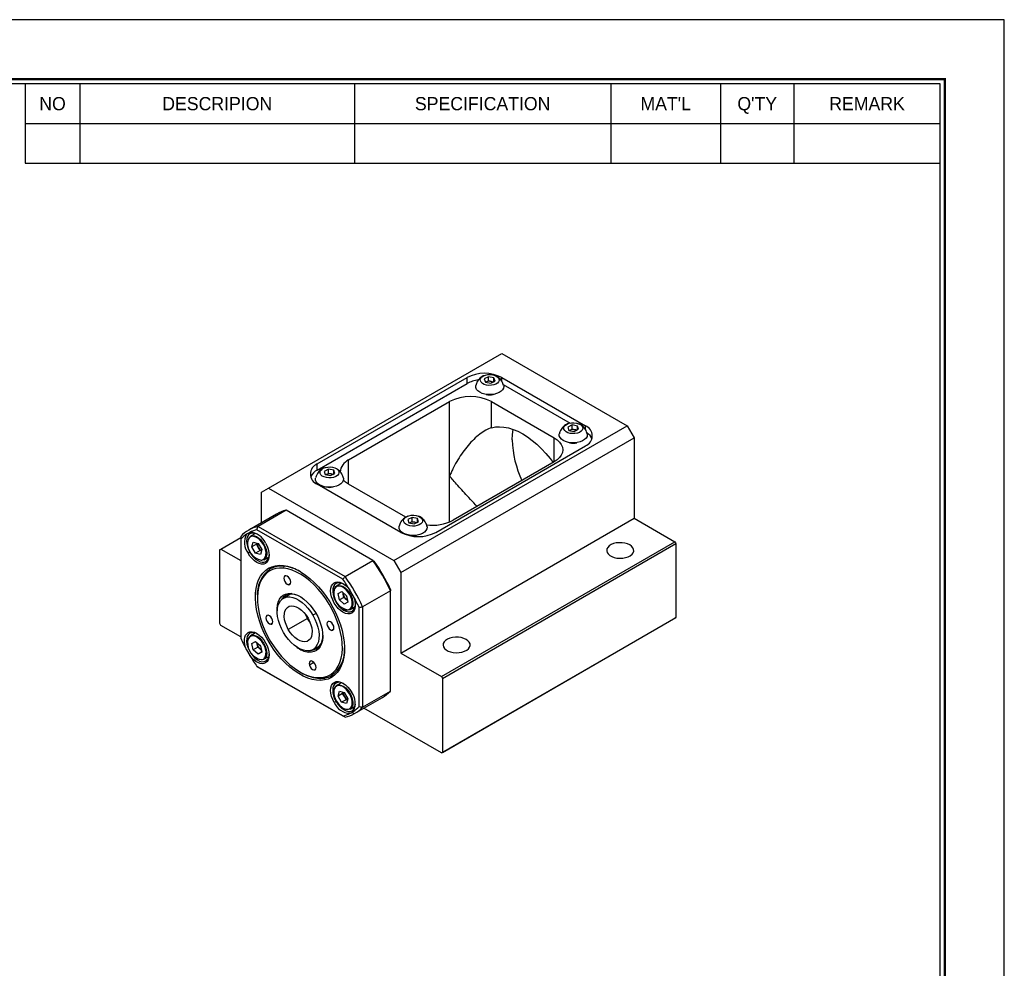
# Model space of a CAD drawing. Header units: millimetres. Extents: x 956 to 1370, y 446 to 738.
# Tile 8 of 8: x 1220 to 1370, y 594 to 738. Entities that reach past the tile are written whole.
import ezdxf
from ezdxf.enums import TextEntityAlignment as Align

# ---------------------------------------------------------------- set-up
doc = ezdxf.new("R2010")
doc.units = ezdxf.units.MM
doc.layers.add('Z5', color=7, linetype='Continuous')
doc.layers.add('Z7', color=7, linetype='Continuous')

# ---------------------------------------------------------------- blocks, each defined once
blk = doc.blocks.new('란표제')
at = {"layer": 'Z7', "color": 0}
for p, q in [((297, 210), (0, 210)), ((297, 0), (297, 210))]:
    blk.add_line(p, q, dxfattribs=at)
at = {"layer": 'Z7'}
for p, q in [((190, 203), (190, 194.34)), ((196, 203), (196, 194.34)), ((226, 203), (226, 194.34)), ((254, 203), (254, 194.34)), ((266, 203), (266, 194.34)), ((274, 203), (274, 194.34)), ((190, 198.67), (290, 198.67)), ((190, 194.34), (290, 194.34))]:
    blk.add_line(p, q, dxfattribs=at)
at = {"layer": 'Z7', "const_width": 0.25}
blk.add_lwpolyline([(290.5, 6.5), (290.5, 203.5), (10, 203.5), (10, 6.5)], close=True, dxfattribs=at)
at = {"layer": 'Z7'}
blk.add_lwpolyline([(290, 7), (290, 203), (10.5, 203), (10.5, 7)], close=True, dxfattribs=at)
at = {"layer": 'Z5', "ltscale": 0.5}
for tag, p, height in [('TITLE', (237.17, 24.41), 2.5), ('도번', (251.18, 15.64), 2.5), ('SCALE', (253.78, 9.55), 1.2), ('DATE', (277.02, 9.51), 1.2)]:
    blk.add_attdef(tag, p, '', height=height, dxfattribs=at)
at = {"layer": 'Z7'}
for s, p in [('NO', (193, 200.83)), ('DESCRIPION', (211, 200.83)), ('SPECIFICATION', (240, 200.83)), ("MAT'L", (260, 200.83)), ("Q'TY", (270, 200.83)), ('REMARK', (282, 200.83))]:
    blk.add_text(s, height=1.444, dxfattribs=at).set_placement(p, align=Align.MIDDLE_CENTER)
for tag, p in [('필렛', (179.25, 10.9)), ('모따기', (179.25, 8.3))]:
    blk.add_attdef(tag, text='', height=1.15, dxfattribs=at).set_placement(p, align=Align.MIDDLE_LEFT)

msp = doc.modelspace()

# ---------------------------------------------------------------- linework, layer by layer
for p, q in [((1257.4842, 667.0599), (1293.0163, 687.5721)), ((1293.0163, 687.5721), (1312.1082, 676.5506)), ((1264.9083, 670.7334), (1287.7136, 683.8986)), ((1287.7136, 682.98), (1287.7136, 683.8986)), ((1290.9989, 684.0222), (1290.3427, 683.696)), ((1291.8164, 683.8573), (1290.9989, 684.0222)), ((1290.9989, 683.3853), (1290.9989, 684.0222)), ((1293.0154, 683.8988), (1305.7452, 676.5501)), ((1293.0154, 683.3389), (1293.0154, 683.8988)), ((1264.9083, 669.8148), (1287.7136, 682.98)), ((1290.3427, 683.696), (1290.504, 683.2048)), ((1290.504, 683.2048), (1291.3215, 683.0398)), ((1290.5977, 683.1859), (1290.6708, 683.2222)), ((1290.604, 683.1846), (1290.6708, 683.2222)), ((1290.6708, 683.2222), (1290.9989, 683.3853)), ((1290.9989, 683.3853), (1291.4076, 683.3029)), ((1291.3215, 683.0398), (1291.9777, 683.3661)), ((1291.4076, 683.3029), (1291.7227, 683.2393)), ((1291.9777, 683.3661), (1291.8164, 683.8573)), ((1291.8164, 683.2859), (1291.8164, 683.8573)), ((1293.2232, 682.8603), (1303.4226, 676.9723)), ((1269.6818, 671.3459), (1285.0614, 680.2243)), ((1285.0614, 668.8948), (1285.0614, 680.2243)), ((1291.4254, 680.2243), (1300.9713, 674.7136)), ((1291.4254, 676.2437), (1291.4254, 680.2243)), ((1276.5761, 656.0384), (1312.1082, 676.5506)), ((1303.7268, 676.6746), (1303.0706, 676.3483)), ((1304.5443, 676.5096), (1303.7268, 676.6746)), ((1303.7268, 676.0377), (1303.7268, 676.6746)), ((1304.7056, 676.0184), (1304.5443, 676.5096)), ((1304.5443, 675.9382), (1304.5443, 676.5096)), ((1305.7452, 675.988), (1305.7452, 676.5501)), ((1312.1082, 676.5506), (1313.1689, 674.7135)), ((1303.0706, 676.3483), (1303.2319, 675.8571)), ((1303.2319, 675.8571), (1304.0494, 675.6922)), ((1303.3256, 675.8382), (1303.3987, 675.8745)), ((1303.3319, 675.8369), (1303.3987, 675.8745)), ((1303.3987, 675.8745), (1303.7268, 676.0377)), ((1303.7268, 676.0377), (1304.1356, 675.9552)), ((1304.0494, 675.6922), (1304.7056, 676.0184)), ((1304.1356, 675.9552), (1304.4506, 675.8916)), ((1277.6368, 654.2013), (1313.1689, 674.7135)), ((1282.9401, 660.3245), (1305.7443, 673.4891)), ((1300.9713, 671.0397), (1300.9713, 674.7136)), ((1313.1689, 674.7135), (1313.1689, 662.4654)), ((1264.9083, 669.8148), (1264.9083, 670.7334)), ((1269.6818, 667.672), (1269.6818, 671.3459)), ((1300.9713, 671.0397), (1285.5917, 662.1613)), ((1266.6037, 669.9392), (1265.9475, 669.6129)), ((1265.9475, 669.6129), (1266.1088, 669.1217)), ((1266.1088, 669.1217), (1266.9263, 668.9568)), ((1266.2025, 669.1028), (1266.2756, 669.1392)), ((1266.2088, 669.1016), (1266.2756, 669.1392)), ((1266.2756, 669.1392), (1266.6037, 669.3023)), ((1267.4212, 669.7742), (1266.6037, 669.9392)), ((1266.6037, 669.3023), (1266.6037, 669.9392)), ((1266.6037, 669.3023), (1267.0125, 669.2198)), ((1266.9263, 668.9568), (1267.5825, 669.283)), ((1267.0125, 669.2198), (1267.3275, 669.1563)), ((1267.5825, 669.283), (1267.4212, 669.7742)), ((1267.4212, 669.2028), (1267.4212, 669.7742)), ((1285.0614, 661.8993), (1285.0614, 668.8948)), ((1277.6373, 660.3242), (1264.9083, 667.6725)), ((1278.3955, 662.6417), (1269.6818, 667.672)), ((1256.4236, 666.4474), (1257.4842, 667.0599)), ((1256.4236, 661.797), (1256.4236, 666.4474)), ((1257.4842, 667.0599), (1276.5761, 656.0384)), ((1258.7032, 663.113), (1254.4605, 660.6638)), ((1260.1412, 663.6889), (1255.8985, 661.2397)), ((1273.3888, 656.0412), (1260.1412, 663.6889)), ((1277.6368, 641.9531), (1313.1689, 662.4654)), ((1279.3316, 662.5915), (1278.6754, 662.2653)), ((1278.6754, 662.2653), (1278.8367, 661.7741)), ((1278.8367, 661.7741), (1279.6542, 661.6091)), ((1278.9304, 661.7552), (1279.0035, 661.7915)), ((1278.9368, 661.7539), (1279.0035, 661.7915)), ((1279.0035, 661.7915), (1279.3316, 661.9546)), ((1280.1491, 662.4266), (1279.3316, 662.5915)), ((1279.3316, 661.9546), (1279.3316, 662.5915)), ((1279.3316, 661.9546), (1279.7404, 661.8721)), ((1279.6542, 661.6091), (1280.3105, 661.9354)), ((1279.7404, 661.8721), (1280.0554, 661.8086)), ((1280.3105, 661.9354), (1280.1491, 662.4266)), ((1280.1491, 661.8552), (1280.1491, 662.4266)), ((1313.1689, 662.4654), (1319.3738, 658.8834)), ((1254.6298, 660.3198), (1254.1421, 660.0382)), ((1255.4722, 660.1653), (1254.7166, 659.7291)), ((1268.7955, 653.182), (1255.7189, 660.731)), ((1255.8985, 661.2397), (1269.1462, 653.592)), ((1250.2187, 657.7813), (1253.2416, 659.5263)), ((1253.2416, 659.3005), (1253.2416, 644.2)), ((1254.9539, 658.1174), (1255.1574, 658.852)), ((1255.6433, 658.5154), (1254.9539, 658.1174)), ((1255.1574, 658.852), (1255.8983, 658.6468)), ((1255.6433, 658.5154), (1255.6953, 658.703)), ((1255.9119, 658.0455), (1255.6433, 658.5154)), ((1255.8983, 658.6468), (1256.4355, 657.707)), ((1283.8416, 638.3712), (1319.3738, 658.8834)), ((1284.0007, 638.0956), (1319.5328, 658.6078)), ((1319.3738, 658.8834), (1319.4533, 658.7456)), ((1319.4533, 658.7456), (1319.5328, 658.6078)), ((1319.5328, 658.6078), (1319.5328, 647.3396)), ((1250.0596, 657.6894), (1250.1392, 657.7353)), ((1250.0596, 646.4211), (1250.0596, 657.6894)), ((1250.1392, 657.7353), (1250.2187, 657.7813)), ((1250.2187, 657.7813), (1253.2416, 656.0362)), ((1254.635, 657.3003), (1254.3635, 657.1435)), ((1255.4911, 657.1776), (1254.9539, 658.1174)), ((1256.1806, 657.5756), (1255.4911, 657.1776)), ((1256.232, 656.9725), (1255.4911, 657.1776)), ((1256.1806, 657.5756), (1255.9119, 658.0455)), ((1256.3835, 657.5194), (1256.1806, 657.5756)), ((1256.4355, 657.707), (1256.232, 656.9725)), ((1256.7789, 656.1566), (1257.5345, 656.5928)), ((1269.1462, 653.592), (1273.3888, 656.0412)), ((1276.5761, 656.0384), (1277.6368, 654.2013)), ((1257.7288, 654.7565), (1257.4572, 654.8595)), ((1259.7836, 654.8774), (1259.8819, 655.1741)), ((1277.6368, 654.2013), (1277.6368, 641.9531)), ((1260.821, 652.5164), (1260.5338, 652.3505)), ((1267.76, 652.5381), (1267.4885, 652.6411)), ((1268.5972, 652.5884), (1267.8416, 652.1522)), ((1260.8228, 650.9136), (1259.7422, 650.2898)), ((1261.1491, 650.9058), (1260.9292, 651.0188)), ((1268.0818, 650.9964), (1268.627, 651.302)), ((1268.2745, 650.0297), (1268.0818, 650.9964)), ((1268.627, 651.302), (1269.3649, 650.641)), ((1268.8676, 650.911), (1268.825, 651.1247)), ((1268.9639, 650.4277), (1268.8676, 650.911)), ((1270.3723, 650.6687), (1269.8846, 651.5135)), ((1276.0458, 651.4392), (1271.8031, 648.99)), ((1276.0458, 636.1413), (1276.0458, 651.4392)), ((1255.7872, 650.4644), (1255.7872, 650.2807)), ((1268.9639, 650.4277), (1268.2745, 650.0297)), ((1269.0124, 649.3686), (1268.2745, 650.0297)), ((1269.3328, 650.0971), (1268.9639, 650.4277)), ((1269.556, 649.6824), (1269.0124, 649.3686)), ((1269.5576, 649.6743), (1269.0124, 649.3686)), ((1269.5039, 649.9439), (1269.3328, 650.0971)), ((1269.3649, 650.641), (1269.5576, 649.6743)), ((1264.7135, 647.964), (1264.242, 647.6919)), ((1269.8061, 648.6099), (1269.8768, 648.6557)), ((1269.9039, 648.5797), (1270.6595, 649.0159)), ((1270.1975, 648.3162), (1270.151, 648.0295)), ((1271.2728, 633.7908), (1271.2728, 648.8913)), ((1271.8031, 648.99), (1271.8031, 633.6921)), ((1250.2187, 646.1456), (1250.0596, 646.4211)), ((1258.0918, 646.4918), (1257.8046, 646.3259)), ((1263.4089, 647.2102), (1260.492, 645.5264)), ((1283.8416, 626.7355), (1319.3738, 647.2477)), ((1284.0007, 626.8273), (1319.5328, 647.3396)), ((1319.5328, 647.3396), (1319.3738, 647.2477)), ((1253.2416, 644.4005), (1250.2187, 646.1456)), ((1254.635, 644.9587), (1254.3635, 645.0618)), ((1255.4722, 645.009), (1254.7166, 644.5728)), ((1267.4026, 645.5653), (1267.1153, 645.3995)), ((1254.8101, 644.5277), (1254.7083, 644.4814)), ((1254.9568, 643.417), (1255.502, 643.7227)), ((1255.1495, 642.4503), (1254.9568, 643.417)), ((1255.502, 643.7227), (1256.2399, 643.0616)), ((1255.7426, 643.3317), (1255.7, 643.5453)), ((1254.1421, 642.4226), (1254.6298, 641.5778)), ((1255.8389, 642.8483), (1255.1495, 642.4503)), ((1255.8874, 641.7893), (1255.1495, 642.4503)), ((1255.8389, 642.8483), (1255.7426, 643.3317)), ((1256.2078, 642.5178), (1255.8389, 642.8483)), ((1256.431, 642.1031), (1255.8874, 641.7893)), ((1256.4326, 642.0949), (1255.8874, 641.7893)), ((1256.3789, 642.3646), (1256.2078, 642.5178)), ((1256.2399, 643.0616), (1256.4326, 642.0949)), ((1263.6608, 642.3006), (1263.5852, 642.0725)), ((1264.2419, 642.4953), (1265.3224, 643.1191)), ((1277.6368, 641.9531), (1283.8416, 638.3712)), ((1256.7789, 641.0004), (1257.5345, 641.4366)), ((1257.0725, 640.7369), (1257.026, 640.4502)), ((1264.3862, 640.5066), (1263.6933, 640.1066)), ((1255.7189, 639.9093), (1268.7955, 632.3602)), ((1269.1462, 632.1578), (1255.8985, 639.8055)), ((1262.2561, 639.0749), (1262.4152, 638.983)), ((1264.7308, 638.2139), (1264.9507, 638.1009)), ((1267.1038, 638.5185), (1267.0572, 638.2318)), ((1268.5972, 637.4321), (1267.8416, 636.9959)), ((1283.8416, 638.3712), (1283.9212, 638.2334)), ((1283.9212, 638.2334), (1284.0007, 638.0956)), ((1284.0007, 638.0956), (1284.0007, 626.8273)), ((1268.0789, 635.3842), (1268.2824, 636.1188)), ((1268.2824, 636.1188), (1269.0233, 635.9137)), ((1268.7683, 635.7822), (1268.8203, 635.9699)), ((1269.0233, 635.9137), (1269.5605, 634.9739)), ((1271.8031, 633.6921), (1276.0458, 636.1413)), ((1267.76, 634.5671), (1267.4885, 634.4103)), ((1268.7683, 635.7822), (1268.0789, 635.3842)), ((1268.6161, 634.4445), (1268.0789, 635.3842)), ((1269.3056, 634.8425), (1268.6161, 634.4445)), ((1269.357, 634.2393), (1268.6161, 634.4445)), ((1269.0369, 635.3124), (1268.7683, 635.7822)), ((1269.3056, 634.8425), (1269.0369, 635.3124)), ((1269.5085, 634.7863), (1269.3056, 634.8425)), ((1269.5605, 634.9739), (1269.357, 634.2393)), ((1270.5849, 632.7341), (1274.8275, 635.1833)), ((1269.9039, 633.4235), (1270.6595, 633.8597)), ((1283.8416, 626.7355), (1272.0177, 633.5612)), ((1270.1548, 632.8972), (1270.5849, 632.7341)), ((1284.0007, 626.8273), (1283.8416, 626.7355))]:
    msp.add_line(p, q)
at = {"flags": 128}
for points in [[(1290.8913, 684.3499), (1291.2676, 684.3622), (1291.6365, 684.3178), (1291.973, 684.2198), (1292.2542, 684.0749), (1292.4607, 683.8929), (1292.5787, 683.6863), (1292.5999, 683.4691), (1292.5231, 683.2561), (1292.3534, 683.0618), (1292.1023, 682.8995), (1291.7871, 682.7802), (1291.4291, 682.7122), (1291.0528, 682.6999), (1290.6839, 682.7442), (1290.3473, 682.8422), (1290.0662, 682.9871), (1289.8596, 683.1691), (1289.7417, 683.3758), (1289.7204, 683.593), (1289.7973, 683.806), (1289.967, 684.0003), (1290.218, 684.1626), (1290.5333, 684.2818), (1290.8913, 684.3499)], [(1293.2811, 682.6738), (1293.297, 682.5513), (1293.2585, 682.2854), (1293.1219, 682.0305), (1292.8935, 681.7985), (1292.5841, 681.6003), (1292.2081, 681.4451), (1291.7831, 681.3402), (1291.329, 681.2905), (1290.8669, 681.2983), (1290.4186, 681.3633), (1290.005, 681.4823), (1289.6454, 681.65), (1289.3566, 681.8583), (1289.1522, 682.0976), (1289.0416, 682.3567), (1289.0301, 682.6234), (1289.04, 682.6771)], [(1291.4254, 676.2437), (1292.0297, 676.3697), (1292.6693, 676.4094), (1293.3386, 676.3623), (1294.0322, 676.2289), (1294.744, 676.0103), (1295.4681, 675.7083), (1296.1983, 675.3255), (1296.9286, 674.8652), (1297.6527, 674.3311), (1298.3645, 673.7279), (1299.058, 673.0606), (1299.7274, 672.3348), (1300.3669, 671.5568), (1300.8178, 670.9511)], [(1303.6192, 677.0022), (1303.9955, 677.0145), (1304.3644, 676.9702), (1304.701, 676.8722), (1304.9821, 676.7273), (1305.1887, 676.5453), (1305.3066, 676.3386), (1305.3279, 676.1214), (1305.251, 675.9084), (1305.0813, 675.7141), (1304.8303, 675.5518), (1304.515, 675.4326), (1304.157, 675.3645), (1303.7808, 675.3522), (1303.4118, 675.3966), (1303.0753, 675.4946), (1302.7941, 675.6395), (1302.5876, 675.8215), (1302.4696, 676.0281), (1302.4484, 676.2453), (1302.5252, 676.4583), (1302.6949, 676.6526), (1302.946, 676.8149), (1303.2612, 676.9342), (1303.6192, 677.0022)], [(1294.6073, 674.4056), (1294.6413, 675.2336), (1294.742, 676.011)], [(1306.0091, 675.3261), (1306.025, 675.2036), (1305.9864, 674.9377), (1305.8498, 674.6828), (1305.6214, 674.4508), (1305.312, 674.2526), (1304.936, 674.0974), (1304.511, 673.9925), (1304.0569, 673.9428), (1303.5949, 673.9506), (1303.1466, 674.0156), (1302.7329, 674.1347), (1302.3733, 674.3023), (1302.0846, 674.5106), (1301.8801, 674.7499), (1301.7695, 675.009), (1301.7581, 675.2758), (1301.7679, 675.3294)], [(1300.9713, 674.7136), (1301.4299, 674.4036), (1301.7988, 674.056), (1302.0691, 673.6794), (1302.2339, 673.283), (1302.2893, 672.8766), (1302.2339, 672.4703), (1302.0691, 672.0739), (1301.7988, 671.6973), (1301.4299, 671.3497), (1300.9713, 671.0397)], [(1266.4961, 670.2669), (1266.8724, 670.2791), (1267.2413, 670.2348), (1267.5779, 670.1368), (1267.859, 669.9919), (1268.0655, 669.8099), (1268.1835, 669.6032), (1268.2048, 669.386), (1268.1279, 669.173), (1267.9582, 668.9787), (1267.7071, 668.8165), (1267.3919, 668.6972), (1267.0339, 668.6291), (1266.6576, 668.6168), (1266.2887, 668.6612), (1265.9522, 668.7592), (1265.671, 668.9041), (1265.4645, 669.0861), (1265.3465, 669.2927), (1265.3253, 669.51), (1265.4021, 669.723), (1265.5718, 669.9172), (1265.8229, 670.0795), (1266.1381, 670.1988), (1266.4961, 670.2669)], [(1268.886, 668.5907), (1268.9018, 668.4682), (1268.8633, 668.2023), (1268.7267, 667.9474), (1268.4983, 667.7154), (1268.1889, 667.5172), (1267.8129, 667.362), (1267.3879, 667.2571), (1266.9338, 667.2074), (1266.4718, 667.2152), (1266.0235, 667.2802), (1265.6098, 667.3993), (1265.2502, 667.5669), (1264.9614, 667.7753), (1264.757, 668.0146), (1264.6464, 668.2736), (1264.6349, 668.5404), (1264.6448, 668.5941)], [(1269.6818, 667.672), (1269.2232, 667.982), (1268.8877, 668.2925)], [(1279.224, 662.9192), (1279.6003, 662.9315), (1279.9693, 662.8871), (1280.3058, 662.7891), (1280.5869, 662.6442), (1280.7935, 662.4622), (1280.9114, 662.2556), (1280.9327, 662.0383), (1280.8558, 661.8253), (1280.6861, 661.6311), (1280.4351, 661.4688), (1280.1198, 661.3495), (1279.7619, 661.2815), (1279.3856, 661.2692), (1279.0166, 661.3135), (1278.6801, 661.4115), (1278.399, 661.5564), (1278.1924, 661.7384), (1278.0744, 661.9451), (1278.0532, 662.1623), (1278.13, 662.3753), (1278.2997, 662.5696), (1278.5508, 662.7319), (1278.866, 662.8511), (1279.224, 662.9192)], [(1254.635, 660.115), (1254.4207, 659.9371), (1254.2614, 659.685), (1254.1633, 659.3682), (1254.1302, 658.9991), (1254.1633, 658.5917), (1254.2614, 658.1617), (1254.4207, 657.7256), (1254.635, 657.3003)], [(1281.6139, 661.2431), (1281.6298, 661.1205), (1281.5912, 660.8546), (1281.4546, 660.5997), (1281.2262, 660.3678), (1280.9168, 660.1695), (1280.5408, 660.0144), (1280.1158, 659.9095), (1279.6617, 659.8598), (1279.1997, 659.8676), (1278.7514, 659.9325), (1278.3378, 660.0516), (1277.9782, 660.2192), (1277.6894, 660.4276), (1277.4849, 660.6669), (1277.3744, 660.926), (1277.3629, 661.1927), (1277.3727, 661.2464)], [(1256.6957, 658.4734), (1256.4511, 658.8433), (1256.1686, 659.1665), (1255.8623, 659.4267), (1255.5476, 659.6111), (1255.2403, 659.7102), (1254.9558, 659.7192), (1254.7083, 659.6376), (1254.5103, 659.4695), (1254.3716, 659.2233), (1254.2994, 658.9113), (1254.2972, 658.8901)], [(1257.026, 658.681), (1257.2601, 658.2164), (1257.4341, 657.7401), (1257.5412, 657.2704), (1257.5774, 656.8254), (1257.5412, 656.4221), (1257.4341, 656.0761), (1257.2601, 655.8007), (1257.026, 655.6064), (1256.7407, 655.5008), (1256.4152, 655.4878), (1256.062, 655.5679), (1255.6947, 655.7382), (1255.3274, 655.992), (1254.9742, 656.3196), (1254.6487, 656.7084), (1254.3635, 657.1435)], [(1254.7166, 659.7291), (1254.7818, 659.7623), (1255.0393, 659.8239), (1255.3299, 659.7976), (1255.6401, 659.6845), (1255.9552, 659.49), (1256.2607, 659.2232), (1256.5422, 658.8965), (1256.7865, 658.5252)], [(1256.3595, 656.0986), (1256.4336, 656.1052), (1256.6811, 656.1868), (1256.8791, 656.355), (1257.0178, 656.6012), (1257.09, 656.9131), (1257.0924, 657.2752), (1257.0246, 657.6692), (1256.8901, 658.0754), (1256.6957, 658.4734)], [(1256.7865, 658.5252), (1256.9823, 658.1267), (1257.1203, 657.7196), (1257.1942, 657.3229), (1257.2004, 656.9552), (1257.1387, 656.6337), (1257.012, 656.3734), (1256.8261, 656.1865), (1256.7789, 656.1566)], [(1312.506, 658.4089), (1312.1584, 658.5702), (1311.7588, 658.6846), (1311.326, 658.7467), (1310.8802, 658.7537), (1310.4422, 658.7052), (1310.0325, 658.6034), (1309.6703, 658.4532), (1309.3724, 658.2616), (1309.1529, 658.0375), (1309.022, 657.7913), (1308.9858, 657.5347), (1309.046, 657.2796), (1309.1998, 657.0379), (1309.44, 656.821), (1309.7554, 656.6389), (1310.1312, 656.5003), (1310.5498, 656.4115), (1310.9917, 656.3767), (1311.4362, 656.3976), (1311.8626, 656.4732), (1312.2508, 656.5999), (1312.5828, 656.7718), (1312.843, 656.981), (1313.0192, 657.2175), (1313.1033, 657.4703), (1313.0912, 657.7277), (1312.9836, 657.9775), (1312.7854, 658.2082), (1312.506, 658.4089)], [(1254.635, 657.3003), (1254.8962, 656.902), (1255.1942, 656.546), (1255.5175, 656.2461), (1255.8538, 656.0138), (1256.1901, 655.8579), (1256.5134, 655.7845), (1256.8114, 655.7964), (1257.0725, 655.8931)], [(1267.0572, 638.2318), (1266.547, 637.994), (1265.9927, 637.844), (1265.4001, 637.7833), (1264.7753, 637.8125), (1264.1246, 637.9313), (1263.4548, 638.1385), (1262.7727, 638.4319), (1262.0852, 638.8086), (1261.3996, 639.2648), (1260.7227, 639.7956), (1260.0616, 640.3957), (1259.4231, 641.0589), (1258.8136, 641.7784), (1258.2394, 642.5468), (1257.7065, 643.3562), (1257.2202, 644.1984), (1256.7857, 645.0647), (1256.4073, 645.9461), (1256.0889, 646.8337), (1255.8338, 647.7184), (1255.6447, 648.591), (1255.5234, 649.4427), (1255.4712, 650.2646), (1255.4886, 651.0483), (1255.5754, 651.7859), (1255.7309, 652.4696), (1255.9533, 653.0926), (1256.2404, 653.6484), (1256.5892, 654.1313), (1256.9962, 654.5364), (1257.4572, 654.8595)], [(1259.7836, 654.8774), (1259.1722, 654.8939), (1258.5946, 654.819), (1258.0572, 654.6534), (1257.5658, 654.399), (1257.1257, 654.0586), (1256.7419, 653.6358), (1256.4186, 653.1354), (1256.1591, 652.5628), (1255.9665, 651.9242), (1255.8429, 651.2267), (1255.7895, 650.4779), (1255.8069, 649.6861), (1255.895, 648.8598), (1256.0529, 648.0082), (1256.2787, 647.1405), (1256.57, 646.2664), (1256.9236, 645.3953), (1257.3357, 644.5368), (1257.8017, 643.7003), (1258.3165, 642.895), (1258.8744, 642.1296), (1259.4695, 641.4127), (1260.095, 640.752), (1260.7443, 640.1548), (1261.4102, 639.6276), (1262.0853, 639.1762), (1262.7623, 638.8055), (1263.4338, 638.5197), (1264.0923, 638.3217), (1264.7308, 638.2139)], [(1257.4572, 654.8595), (1257.9674, 655.0973), (1258.5217, 655.2473), (1259.1143, 655.308), (1259.7391, 655.2788), (1260.3898, 655.16), (1261.0596, 654.9528), (1261.7417, 654.6594), (1262.4292, 654.2826), (1263.1148, 653.8265), (1263.7917, 653.2957), (1264.4528, 652.6956), (1265.0913, 652.0324), (1265.7008, 651.3129), (1266.275, 650.5445), (1266.8079, 649.7351), (1267.2942, 648.8929), (1267.7287, 648.0266), (1268.1071, 647.1452), (1268.4255, 646.2575), (1268.6806, 645.3729), (1268.8697, 644.5003), (1268.991, 643.6486), (1269.0432, 642.8267), (1269.0258, 642.043), (1268.939, 641.3054), (1268.7835, 640.6217), (1268.5611, 639.9987), (1268.274, 639.4429), (1267.9252, 638.96), (1267.5182, 638.5549), (1267.0572, 638.2318)], [(1264.7308, 638.2139), (1265.3422, 638.1974), (1265.9198, 638.2723), (1266.4572, 638.4379), (1266.9486, 638.6923), (1267.3887, 639.0327), (1267.7725, 639.4555), (1268.0958, 639.9559), (1268.3553, 640.5285), (1268.5479, 641.1671), (1268.6715, 641.8646), (1268.7249, 642.6134), (1268.7075, 643.4052), (1268.6194, 644.2315), (1268.4615, 645.0831), (1268.2357, 645.9508), (1267.9444, 646.8249), (1267.5908, 647.696), (1267.1787, 648.5545), (1266.7127, 649.391), (1266.1979, 650.1963), (1265.64, 650.9616), (1265.0449, 651.6786), (1264.4194, 652.3393), (1263.7701, 652.9365), (1263.1042, 653.4637), (1262.4291, 653.9151), (1261.7521, 654.2858), (1261.0806, 654.5716), (1260.4221, 654.7696), (1259.7836, 654.8774)], [(1260.1283, 653.7164), (1259.9562, 653.6831), (1259.8412, 653.5509), (1259.8007, 653.3399), (1259.841, 653.0822), (1259.9559, 652.8172), (1260.1279, 652.585), (1260.3308, 652.4212), (1260.5338, 652.3505)], [(1260.5338, 652.3505), (1260.7059, 652.3839), (1260.8209, 652.5161), (1260.8614, 652.7271), (1260.8211, 652.9847), (1260.7062, 653.2498), (1260.5342, 653.4819), (1260.3312, 653.6458), (1260.1283, 653.7164)], [(1270.151, 648.0295), (1269.8657, 647.9239), (1269.5402, 647.9109), (1269.187, 647.991), (1268.8197, 648.1613), (1268.4524, 648.4151), (1268.0992, 648.7427), (1267.7737, 649.1315), (1267.4885, 649.5666), (1267.2543, 650.0312), (1267.0803, 650.5075), (1266.9732, 650.9772), (1266.937, 651.4222), (1266.9732, 651.8254), (1267.0803, 652.1714), (1267.2543, 652.4468), (1267.4885, 652.6411)], [(1267.76, 652.5381), (1267.5333, 652.3457), (1267.3697, 652.0693), (1267.2764, 651.7213), (1267.2576, 651.3166), (1267.314, 650.8731), (1267.4431, 650.4101), (1267.6393, 649.9479), (1267.8941, 649.5066), (1268.1963, 649.1055), (1268.5327, 648.7622), (1268.8886, 648.4917), (1269.2484, 648.3057), (1269.5965, 648.2125), (1269.9175, 648.216), (1270.1975, 648.3162)], [(1267.4885, 652.6411), (1267.738, 652.7391), (1268.0199, 652.7651), (1268.3258, 652.7183), (1268.6465, 652.6001), (1268.9724, 652.414), (1269.2937, 652.1657), (1269.6009, 651.8624), (1269.8846, 651.5135)], [(1258.8178, 647.9696), (1258.8033, 648.1123), (1258.7858, 648.6944), (1258.839, 649.2327), (1258.9617, 649.7163), (1259.1516, 650.1354), (1259.4046, 650.4814), (1259.7158, 650.7473), (1260.0787, 650.9276), (1260.4859, 651.0188), (1260.9292, 651.0188)], [(1260.9292, 651.0188), (1261.3995, 650.9278), (1261.8872, 650.7477), (1262.3826, 650.4819), (1262.8753, 650.1361), (1263.3555, 649.7171), (1263.8133, 649.2336), (1264.2394, 648.6953), (1264.6252, 648.1133), (1264.9628, 647.4994), (1265.2453, 646.8661), (1265.467, 646.2263), (1265.6233, 645.5929), (1265.7111, 644.979), (1265.7286, 644.3969), (1265.6754, 643.8586), (1265.5527, 643.375), (1265.3628, 642.9559), (1265.1098, 642.6099), (1264.7986, 642.344), (1264.4357, 642.1637), (1264.0285, 642.0725), (1263.5852, 642.0725)], [(1267.4146, 651.1768), (1267.4152, 651.2654), (1267.4601, 651.5999), (1267.571, 651.8768), (1267.7428, 652.083), (1267.9674, 652.2089), (1268.2344, 652.2487), (1268.5312, 652.2004), (1268.844, 652.0663), (1269.1581, 651.8528), (1269.4589, 651.5697), (1269.7323, 651.2303), (1269.9654, 650.8505), (1270.1475, 650.4481), (1270.27, 650.0418), (1270.3272, 649.6506), (1270.3163, 649.293), (1270.2379, 648.9854), (1270.0957, 648.7425), (1269.8964, 648.5754), (1269.8964, 648.5754)], [(1269.8768, 648.6557), (1270.0041, 648.7781), (1270.1428, 649.0243), (1270.215, 649.3362), (1270.2174, 649.6983), (1270.1496, 650.0923), (1270.0151, 650.4985), (1269.8207, 650.8965), (1269.5761, 651.2664), (1269.2936, 651.5896), (1268.9873, 651.8498), (1268.6726, 652.0342), (1268.3653, 652.1333), (1268.0808, 652.1423), (1267.8827, 652.0858)], [(1268.8676, 650.911), (1268.8513, 651.0188), (1268.8463, 651.1056)], [(1259.742, 645.0932), (1259.4318, 645.6886), (1259.1788, 646.2997), (1258.9886, 646.9128), (1258.8655, 647.5143), (1258.8123, 648.0908), (1258.8301, 648.6293), (1258.9185, 649.1179), (1259.0756, 649.5456), (1259.2978, 649.9028), (1259.5802, 650.1817), (1259.9165, 650.3759), (1260.2991, 650.4811), (1260.7196, 650.495), (1261.1685, 650.4172), (1261.6358, 650.2496), (1262.111, 649.9957), (1262.5836, 649.6614), (1263.043, 649.2541), (1263.4789, 648.7829), (1263.8816, 648.2582), (1264.242, 647.6919)], [(1269.2905, 650.7076), (1269.3687, 650.5707), (1269.3835, 650.5478)], [(1269.4978, 649.9745), (1269.4178, 650.0279), (1269.3328, 650.0971)], [(1270.3723, 650.6687), (1270.5327, 650.2485), (1270.6417, 649.8309), (1270.6962, 649.4284), (1270.6944, 649.0531), (1270.6364, 648.7162), (1270.524, 648.4279), (1270.3606, 648.1967), (1270.151, 648.0295)], [(1260.492, 645.5264), (1260.242, 646.0185), (1260.0515, 646.5234), (1259.9271, 647.0238), (1259.873, 647.5027), (1259.8911, 647.9439), (1259.9807, 648.3322), (1260.1388, 648.6544), (1260.36, 648.8996), (1260.6368, 649.0595), (1260.9598, 649.1285), (1261.3179, 649.1044), (1261.699, 648.9879), (1262.09, 648.783), (1262.4777, 648.4967), (1262.8489, 648.1388), (1263.1909, 647.7214), (1263.492, 647.2588)], [(1269.5103, 648.5232), (1269.5586, 648.5283), (1269.8061, 648.6099)], [(1257.3991, 647.6918), (1257.227, 647.6585), (1257.1119, 647.5263), (1257.0715, 647.3153), (1257.1118, 647.0576), (1257.2267, 646.7926), (1257.3987, 646.5605), (1257.6016, 646.3966), (1257.8046, 646.3259)], [(1257.8046, 646.3259), (1257.9767, 646.3593), (1258.0917, 646.4915), (1258.1321, 646.7025), (1258.0918, 646.9601), (1257.977, 647.2252), (1257.8049, 647.4573), (1257.602, 647.6212), (1257.3991, 647.6918)], [(1264.242, 647.6919), (1264.5522, 647.0965), (1264.8053, 646.4855), (1264.9955, 645.8723), (1265.1185, 645.2708), (1265.1718, 644.6943), (1265.154, 644.1558), (1265.0656, 643.6672), (1264.9085, 643.2395), (1264.6863, 642.8823), (1264.4039, 642.6034), (1264.0676, 642.4093), (1263.685, 642.304), (1263.2645, 642.2902), (1262.8156, 642.3679), (1262.3483, 642.5356), (1261.8731, 642.7894), (1261.4005, 643.1237), (1260.9411, 643.531), (1260.5052, 644.0023), (1260.1025, 644.5269), (1259.742, 645.0932)], [(1263.492, 647.2588), (1263.7421, 646.7666), (1263.9326, 646.2618), (1264.057, 645.7613), (1264.1111, 645.2824), (1264.093, 644.8413), (1264.0034, 644.453), (1263.8453, 644.1307), (1263.624, 643.8855), (1263.3472, 643.7257), (1263.0243, 643.6566), (1262.6662, 643.6808), (1262.2851, 643.7972), (1261.8941, 644.0021), (1261.5064, 644.2884), (1261.1352, 644.6463), (1260.7932, 645.0637), (1260.492, 645.5264)], [(1263.4089, 647.2102), (1263.1588, 647.7023), (1263.0992, 647.8429)], [(1263.8017, 646.626), (1263.71, 646.7475), (1263.4089, 647.2102)], [(1266.7098, 646.7653), (1266.5377, 646.732), (1266.4227, 646.5998), (1266.3823, 646.3888), (1266.4226, 646.1312), (1266.5374, 645.8661), (1266.7095, 645.634), (1266.9124, 645.4701), (1267.1153, 645.3995)], [(1267.1153, 645.3995), (1267.2874, 645.4328), (1267.4025, 645.565), (1267.4429, 645.776), (1267.4026, 646.0337), (1267.2877, 646.2987), (1267.1157, 646.5308), (1266.9128, 646.6947), (1266.7098, 646.7653)], [(1254.1421, 642.4226), (1253.9817, 642.8428), (1253.8727, 643.2604), (1253.8182, 643.6629), (1253.82, 644.0382), (1253.878, 644.3751), (1253.9904, 644.6634), (1254.1538, 644.8946), (1254.3635, 645.0618)], [(1254.635, 644.9587), (1254.4083, 644.7663), (1254.2447, 644.49), (1254.1514, 644.1419), (1254.1326, 643.7373), (1254.189, 643.2938), (1254.3181, 642.8308), (1254.5143, 642.3685), (1254.7691, 641.9272), (1255.0713, 641.5261), (1255.4077, 641.1828), (1255.7636, 640.9123), (1256.1234, 640.7263), (1256.4715, 640.6331), (1256.7925, 640.6367), (1257.0725, 640.7369)], [(1254.3635, 645.0618), (1254.6487, 645.1674), (1254.9742, 645.1804), (1255.3274, 645.1003), (1255.6947, 644.93), (1256.062, 644.6762), (1256.4152, 644.3486), (1256.7407, 643.9598), (1257.026, 643.5247), (1257.2601, 643.0601), (1257.4341, 642.5838), (1257.5412, 642.1141), (1257.5774, 641.6691), (1257.5412, 641.2659), (1257.4341, 640.9199), (1257.2601, 640.6445), (1257.026, 640.4502)], [(1254.7241, 644.5771), (1254.9713, 644.6604), (1255.2549, 644.6561), (1255.5615, 644.5644), (1255.8768, 644.3896), (1256.1861, 644.1398), (1256.4748, 643.8267), (1256.7296, 643.465), (1256.9385, 643.0716), (1257.0917, 642.6648), (1257.182, 642.2638), (1257.2053, 641.8872), (1257.1604, 641.5526), (1257.0495, 641.2757), (1256.8777, 641.0695), (1256.653, 640.9436), (1256.3861, 640.9038), (1256.0893, 640.9521), (1255.7765, 641.0862), (1255.7207, 641.1183)], [(1256.7906, 641.1073), (1256.8791, 641.1987), (1257.0178, 641.4449), (1257.09, 641.7569), (1257.0924, 642.1189), (1257.0246, 642.5129), (1256.8901, 642.9191), (1256.6957, 643.3171), (1256.4511, 643.687), (1256.1686, 644.0102), (1255.8623, 644.2705), (1255.5476, 644.4548), (1255.2403, 644.554), (1254.9558, 644.563), (1254.8101, 644.5277)], [(1255.7426, 643.3317), (1255.7263, 643.4394), (1255.7213, 643.5263)], [(1287.5805, 644.0197), (1287.2329, 644.181), (1286.8333, 644.2954), (1286.4005, 644.3575), (1285.9547, 644.3645), (1285.5167, 644.316), (1285.107, 644.2142), (1284.7447, 644.064), (1284.4469, 643.8724), (1284.2274, 643.6483), (1284.0965, 643.4021), (1284.0603, 643.1455), (1284.1205, 642.8904), (1284.2743, 642.6487), (1284.5145, 642.4318), (1284.8299, 642.2497), (1285.2057, 642.1111), (1285.6243, 642.0223), (1286.0662, 641.9875), (1286.5107, 642.0084), (1286.9371, 642.084), (1287.3253, 642.2107), (1287.6573, 642.3827), (1287.9175, 642.5918), (1288.0937, 642.8283), (1288.1778, 643.0811), (1288.1657, 643.3385), (1288.058, 643.5884), (1287.8599, 643.819), (1287.5805, 644.0197)], [(1256.1655, 643.1283), (1256.1668, 643.1257), (1256.2585, 642.9685)], [(1256.3728, 642.3951), (1256.2928, 642.4485), (1256.2078, 642.5178)], [(1257.026, 640.4502), (1256.7764, 640.3521), (1256.4945, 640.3261), (1256.1886, 640.373), (1255.8679, 640.4912), (1255.542, 640.6773), (1255.2207, 640.9256), (1254.9135, 641.2288), (1254.6298, 641.5778)], [(1264.6734, 640.0091), (1264.5585, 640.2741), (1264.3865, 640.5062), (1264.1836, 640.6701), (1263.9806, 640.7407), (1263.8085, 640.7074), (1263.6935, 640.5752), (1263.653, 640.3642), (1263.6933, 640.1066)], [(1263.6933, 640.1066), (1263.8082, 639.8415), (1263.9802, 639.6094), (1264.1832, 639.4455), (1264.3861, 639.3749), (1264.5582, 639.4082), (1264.6732, 639.5404), (1264.7137, 639.7514), (1264.6734, 640.0091)], [(1267.4885, 634.4103), (1267.2543, 634.8749), (1267.0803, 635.3512), (1266.9732, 635.8209), (1266.937, 636.2659), (1266.9732, 636.6692), (1267.0803, 637.0151), (1267.2543, 637.2906), (1267.4885, 637.4849), (1267.7737, 637.5905), (1268.0992, 637.6035), (1268.4524, 637.5234), (1268.8197, 637.3531), (1269.187, 637.0993), (1269.5402, 636.7717), (1269.8657, 636.3829), (1270.151, 635.9478)], [(1267.76, 637.3818), (1267.5457, 637.204), (1267.3864, 636.9518), (1267.2883, 636.6351), (1267.2552, 636.2659), (1267.2883, 635.8585), (1267.3864, 635.4285), (1267.5457, 634.9925), (1267.76, 634.5671)], [(1267.8339, 634.6273), (1267.6382, 635.0258), (1267.5001, 635.433), (1267.4263, 635.8296), (1267.42, 636.1973), (1267.4818, 636.5188), (1267.6085, 636.7791), (1267.7944, 636.966), (1267.8416, 636.9959)], [(1267.8445, 636.9106), (1267.8333, 636.9045), (1267.6353, 636.7363), (1267.4966, 636.4901), (1267.4244, 636.1781), (1267.422, 635.8161), (1267.4898, 635.4221), (1267.6243, 635.0159), (1267.8187, 634.6179)], [(1267.8416, 636.9959), (1268.0306, 637.0708), (1268.3063, 637.0886), (1268.6085, 637.0185), (1268.923, 636.8638), (1269.2351, 636.6318), (1269.5303, 636.3333), (1269.7948, 635.9822), (1270.0161, 635.595), (1270.184, 635.1898), (1270.2906, 634.7856), (1270.3309, 634.4011), (1270.303, 634.0545), (1270.2082, 633.7619), (1270.0509, 633.537), (1269.9039, 633.4235)], [(1269.9159, 633.5307), (1270.0041, 633.6218), (1270.1428, 633.868), (1270.215, 634.18), (1270.2174, 634.542), (1270.1496, 634.936), (1270.0151, 635.3422), (1269.8207, 635.7402), (1269.5761, 636.1101), (1269.2936, 636.4333), (1268.9873, 636.6936), (1268.6726, 636.8779), (1268.3653, 636.9771), (1268.0808, 636.9861), (1267.8445, 636.9106)], [(1267.76, 634.5671), (1268.0212, 634.1688), (1268.3192, 633.8129), (1268.6425, 633.5129), (1268.9788, 633.2806), (1269.3151, 633.1247), (1269.6384, 633.0513), (1269.9364, 633.0632), (1270.1975, 633.16)], [(1267.8187, 634.6179), (1268.0633, 634.248), (1268.3458, 633.9248), (1268.6521, 633.6645), (1268.9668, 633.4802), (1269.2741, 633.381), (1269.5586, 633.372), (1269.8061, 633.4537), (1269.9159, 633.5307)], [(1269.9039, 633.4235), (1269.8386, 633.3903), (1269.5811, 633.3286), (1269.2905, 633.355), (1268.9804, 633.468), (1268.6652, 633.6625), (1268.3597, 633.9293), (1268.0783, 634.256), (1267.8339, 634.6273)]]:
    msp.add_lwpolyline(points, dxfattribs=at)
for centre, radius, start, end in [((1290.3647, 678.8082), 5.7394, 62.4936, 117.511064), ((1290.1218, 678.5578), 5.0354, 97.864098, 118.571367), ((1291.1622, 682.1386), 1.1898, 78.096171, 114.396081), ((1291.2326, 682.3759), 0.9434, 62.470363, 79.30704), ((1288.2434, 674.1401), 6.8661, 62.39104, 117.60896), ((1291.1602, 683.1298), 1.8828, 253.227601, 286.772399), ((1291.1602, 683.1309), 1.8728, 255.771241, 284.228759), ((1305.1473, 675.0198), 1.643, 291.307156, 68.658576), ((1303.8901, 674.7909), 1.1898, 78.096171, 114.396081), ((1303.9605, 675.0282), 0.9434, 62.470363, 79.30704), ((1304.8928, 673.7758), 2.0229, 22.827099, 56.943777), ((1309.7156, 674.7453), 15.1121, 181.288054, 205.584969), ((1303.8881, 675.7822), 1.8828, 253.227601, 286.772399), ((1303.8881, 675.7832), 1.8728, 255.771241, 284.228759), ((1265.5058, 669.203), 1.643, 111.32692, 248.67308), ((1270.648, 669.2613), 2.2976, 114.867315, 173.812544), ((1265.8631, 667.8983), 2.1412, 116.482873, 156.74542), ((1266.767, 668.0556), 1.1898, 78.096171, 114.396081), ((1266.8374, 668.2928), 0.9434, 62.470363, 79.30704), ((1266.765, 669.0468), 1.8828, 253.227601, 286.772399), ((1266.765, 669.0479), 1.8728, 255.771241, 284.228759), ((1261.4491, 658.3397), 5.5067, 103.739972, 119.918941), ((1279.495, 660.7079), 1.1898, 78.096171, 114.396081), ((1279.5653, 660.9451), 0.9434, 62.470363, 79.30704), ((1282.4148, 668.3555), 6.9614, 262.727401, 297.152256), ((1257.1909, 655.934), 5.4608, 103.689983, 136.320768), ((1257.096, 655.5137), 5.4034, 123.139651, 135.507392), ((1256.4944, 658.7622), 2.6761, 151.522992, 217.221995), ((1257.0719, 655.5003), 5.4029, 104.502708, 116.871188), ((1254.559, 657.6452), 2.6755, 22.775343, 88.483694), ((1255.1342, 659.0281), 1.196, 57.525862, 114.665235), ((1280.2884, 665.4143), 5.7391, 242.487861, 297.518895), ((1279.4929, 661.6991), 1.8828, 253.227601, 286.772399), ((1256.8942, 658.6512), 2.608, 174.743801, 258.168596), ((1257.0636, 658.7364), 1.343, 181.729629, 210.95941), ((1279.4929, 661.7002), 1.8728, 255.771241, 284.228759), ((1257.0974, 658.6909), 1.3498, 208.562891, 238.374259), ((1256.3806, 656.8688), 1.1962, 305.345524, 2.465409), ((1250.7699, 639.9142), 27.7794, 24.511571, 35.48843), ((1251.3958, 640.2755), 27.1463, 24.764139, 35.235861), ((1260.516, 650.9104), 4.7498, 125.930386, 185.388032), ((1259.4478, 651.653), 3.5478, 82.972774, 118.981902), ((1259.086, 648.8157), 6.408, 59.500216, 82.865741), ((1268.258, 651.4336), 1.2115, 57.924989, 114.266109), ((1246.7329, 637.5929), 27.0145, 31.017558, 35.244461), ((1246.5273, 637.4649), 27.7794, 24.511571, 35.48843), ((1260.9209, 649.2376), 1.6837, 82.210505, 149.764901), ((1260.7501, 647.7295), 3.2013, 60.256988, 82.839652), ((1270.0052, 651.07), 2.5944, 175.36233, 259.004095), ((1268.3547, 651.2781), 0.9355, 120.30565, 179.898166), ((1270.3732, 651.2318), 1.5394, 192.028742, 227.484329), ((1246.7402, 637.5787), 27.0153, 24.755615, 28.982431), ((1269.4794, 649.5679), 1.0765, 233.937362, 292.786591), ((1269.4897, 649.2997), 1.2117, 305.74457, 2.066362), ((1255.133, 643.8543), 1.2115, 57.924989, 114.266109), ((1277.7742, 655.5126), 27.0153, 204.755615, 208.982431), ((1255.345, 643.7155), 1.062, 125.777956, 186.381285), ((1256.9077, 643.5012), 2.621, 175.697112, 257.552269), ((1255.2702, 643.683), 0.9763, 125.142143, 179.127633), ((1263.7009, 644.3896), 2.0437, 276.348073, 6.861775), ((1257.2482, 643.6525), 1.5394, 192.028742, 227.484329), ((1264.1366, 645.8469), 3.8145, 231.658423, 261.689328), ((1264.3412, 642.344), 4.7187, 305.834966, 4.565061), ((1277.7815, 655.4984), 27.0145, 211.017558, 215.244461), ((1256.3378, 641.6438), 0.702, 270.404514, 310.16107), ((1256.3647, 641.7203), 1.2117, 305.74457, 2.066362), ((1265.7563, 644.501), 6.4506, 238.805602, 262.826157), ((1265.3848, 641.622), 3.5478, 262.972774, 298.981902), ((1268.2592, 636.295), 1.196, 57.525862, 114.665235), ((1270.1886, 636.0032), 1.343, 181.729629, 210.95941), ((1268.02, 634.3291), 2.6761, 331.522992, 37.221995), ((1272.0663, 639.9482), 5.5072, 300.092017, 316.270138), ((1269.9554, 635.446), 2.6755, 202.775343, 268.483694), ((1270.2224, 635.9577), 1.3498, 208.562891, 238.374259), ((1269.5056, 634.1357), 1.1962, 305.345524, 2.465408), ((1267.4184, 637.5776), 5.4034, 303.139651, 315.507392), ((1267.8236, 637.499), 5.5072, 300.092017, 316.270138), ((1267.4425, 637.591), 5.4029, 284.502708, 296.871188), ((1267.8383, 637.5069), 5.5067, 283.739972, 299.918941)]:
    msp.add_arc(centre, radius, start, end)
for points, knots in [([(1290.3454, 684.2096), (1290.2848, 684.1871), (1290.1017, 684.119), (1289.828, 683.9353), (1289.5353, 683.6698), (1289.2983, 683.3491), (1289.1278, 683.0169), (1289.0724, 682.7852), (1289.0481, 682.6837)], [0, 0, 0, 0, 0.09275267, 0.28023447, 0.46854826, 0.65862311, 0.85038878, 1, 1, 1, 1]), ([(1293.2743, 682.6752), (1293.2493, 682.7803), (1293.1941, 683.0126), (1293.0272, 683.3392), (1292.8043, 683.6456), (1292.5374, 683.8987), (1292.2714, 684.0865), (1292.0858, 684.1657), (1292.0101, 684.198)], [0, 0, 0, 0, 0.15701637, 0.34672494, 0.52941221, 0.70666318, 0.88041643, 1, 1, 1, 1]), ([(1303.0734, 676.8619), (1303.0127, 676.8394), (1302.8296, 676.7713), (1302.5559, 676.5876), (1302.2632, 676.3221), (1302.0262, 676.0014), (1301.8557, 675.6692), (1301.8003, 675.4375), (1301.7761, 675.336)], [0, 0, 0, 0, 0.09275267, 0.28023447, 0.46854826, 0.65862311, 0.85038878, 1, 1, 1, 1]), ([(1306.0022, 675.3275), (1305.9772, 675.4327), (1305.922, 675.6649), (1305.7551, 675.9916), (1305.5322, 676.298), (1305.2653, 676.5511), (1304.9993, 676.7388), (1304.8137, 676.818), (1304.7381, 676.8503)], [0, 0, 0, 0, 0.15701637, 0.34672494, 0.52941221, 0.70666318, 0.88041643, 1, 1, 1, 1]), ([(1291.4254, 676.2437), (1291.1505, 676.1643), (1290.8597, 676.0384), (1290.2619, 675.709), (1289.952, 675.503), (1289.3429, 675.0352), (1289.0422, 674.7732), (1288.4514, 674.2007), (1288.16, 673.8887), (1287.3136, 672.8947), (1286.7956, 672.1685), (1286.0881, 670.9988), (1285.8641, 670.5952), (1285.5468, 669.9692), (1285.4444, 669.7576), (1285.2965, 669.4368), (1285.2482, 669.3292), (1285.177, 669.167), (1285.1536, 669.1127), (1285.1071, 669.004), (1285.0834, 668.9493), (1285.0614, 668.8948)], [0, 0, 0, 0, 0.125, 0.125, 0.25, 0.25, 0.375, 0.375, 0.5, 0.5, 0.75, 0.75, 0.875, 0.875, 0.9375, 0.9375, 0.96875, 0.96875, 0.984375, 0.984375, 1, 1, 1, 1]), ([(1265.9502, 670.1265), (1265.8896, 670.104), (1265.7065, 670.036), (1265.4328, 669.8523), (1265.1401, 669.5867), (1264.9031, 669.266), (1264.7326, 668.9338), (1264.6772, 668.7022), (1264.653, 668.6006)], [0, 0, 0, 0, 0.09275267, 0.28023447, 0.46854826, 0.65862311, 0.85038878, 1, 1, 1, 1]), ([(1268.8791, 668.5921), (1268.8541, 668.6973), (1268.7989, 668.9295), (1268.632, 669.2562), (1268.4091, 669.5626), (1268.1422, 669.8157), (1267.8762, 670.0035), (1267.6906, 670.0827), (1267.615, 670.1149)], [0, 0, 0, 0, 0.15701637, 0.34672494, 0.52941221, 0.70666318, 0.88041643, 1, 1, 1, 1]), ([(1289.2236, 664.2579), (1289.1468, 664.3458), (1288.7254, 664.8283), (1288.0071, 665.5947), (1287.1087, 666.5682), (1286.3028, 667.4434), (1285.6233, 668.2193), (1285.226, 668.6771), (1285.0636, 668.8918), (1285.0614, 668.8948)], [0, 0, 0, 0, 0.04575262, 0.25107844, 0.44477353, 0.63916676, 0.83308242, 0.99768575, 1, 1, 1, 1]), ([(1278.6782, 662.7789), (1278.6176, 662.7563), (1278.4344, 662.6883), (1278.1608, 662.5046), (1277.868, 662.2391), (1277.631, 661.9184), (1277.4606, 661.5862), (1277.4052, 661.3545), (1277.3809, 661.253)], [0, 0, 0, 0, 0.09275267, 0.28023447, 0.46854826, 0.65862311, 0.85038878, 1, 1, 1, 1]), ([(1281.607, 661.2445), (1281.582, 661.3496), (1281.5268, 661.5819), (1281.3599, 661.9085), (1281.137, 662.2149), (1280.8701, 662.468), (1280.6041, 662.6558), (1280.4185, 662.735), (1280.3429, 662.7673)], [0, 0, 0, 0, 0.15701637, 0.34672494, 0.52941221, 0.70666318, 0.88041643, 1, 1, 1, 1]), ([(1255.7189, 660.731), (1255.7523, 660.826), (1255.8121, 660.9956), (1255.8721, 661.1651), (1255.8985, 661.2397)], [0, 0, 0, 0, 0.56, 1, 1, 1, 1]), ([(1253.2416, 659.7053), (1253.2416, 659.6298), (1253.2416, 659.495), (1253.2416, 659.3599), (1253.2416, 659.3005)], [0, 0, 0, 0, 0.56, 1, 1, 1, 1]), ([(1273.3888, 656.0412), (1273.4225, 656.0218), (1273.4825, 655.9871), (1273.5422, 655.9526), (1273.5685, 655.9374)], [0, 0, 0, 0, 0.56, 1, 1, 1, 1]), ([(1268.7955, 653.182), (1268.8611, 653.2585), (1268.978, 653.395), (1269.0948, 653.5318), (1269.1462, 653.592)], [0, 0, 0, 0, 0.56, 1, 1, 1, 1]), ([(1276.0458, 651.6467), (1276.0458, 651.608), (1276.0458, 651.5391), (1276.0458, 651.4697), (1276.0458, 651.4392)], [0, 0, 0, 0, 0.56, 1, 1, 1, 1]), ([(1271.2728, 648.8913), (1271.3718, 648.9098), (1271.5485, 648.9428), (1271.7253, 648.9756), (1271.8031, 648.99)], [0, 0, 0, 0, 0.56, 1, 1, 1, 1]), ([(1255.8985, 639.8055), (1255.8649, 639.8249), (1255.8049, 639.8596), (1255.7451, 639.8941), (1255.7189, 639.9093)], [0, 0, 0, 0, 0.560000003, 1, 1, 1, 1]), ([(1270.1548, 632.8972), (1270.199, 632.9243), (1270.2781, 632.9728), (1270.3435, 633.0285), (1270.3723, 633.0531)], [0, 0, 0, 0, 0.55885895, 1, 1, 1, 1]), ([(1271.2728, 633.7908), (1271.3718, 633.7723), (1271.5485, 633.7392), (1271.7253, 633.7065), (1271.8031, 633.6921)], [0, 0, 0, 0, 0.559999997, 1, 1, 1, 1]), ([(1269.1462, 632.1578), (1269.0808, 632.1955), (1268.964, 632.263), (1268.847, 632.3305), (1268.7955, 632.3602)], [0, 0, 0, 0, 0.56, 1, 1, 1, 1]), ([(1269.8846, 632.7715), (1269.9385, 632.7929), (1270.0347, 632.831), (1270.1182, 632.877), (1270.1548, 632.8972)], [0, 0, 0, 0, 0.561011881, 1, 1, 1, 1])]:
    msp.add_open_spline(points, degree=3, knots=knots)

# ---------------------------------------------------------------- block references
at = {"ltscale": 5, "xscale": 1.394005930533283, "yscale": 1.394005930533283, "zscale": 1.394005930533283}
msp.add_blockref('란표제', (955.5308, 445.6453), dxfattribs=at)

doc.saveas('drawing.dxf')
